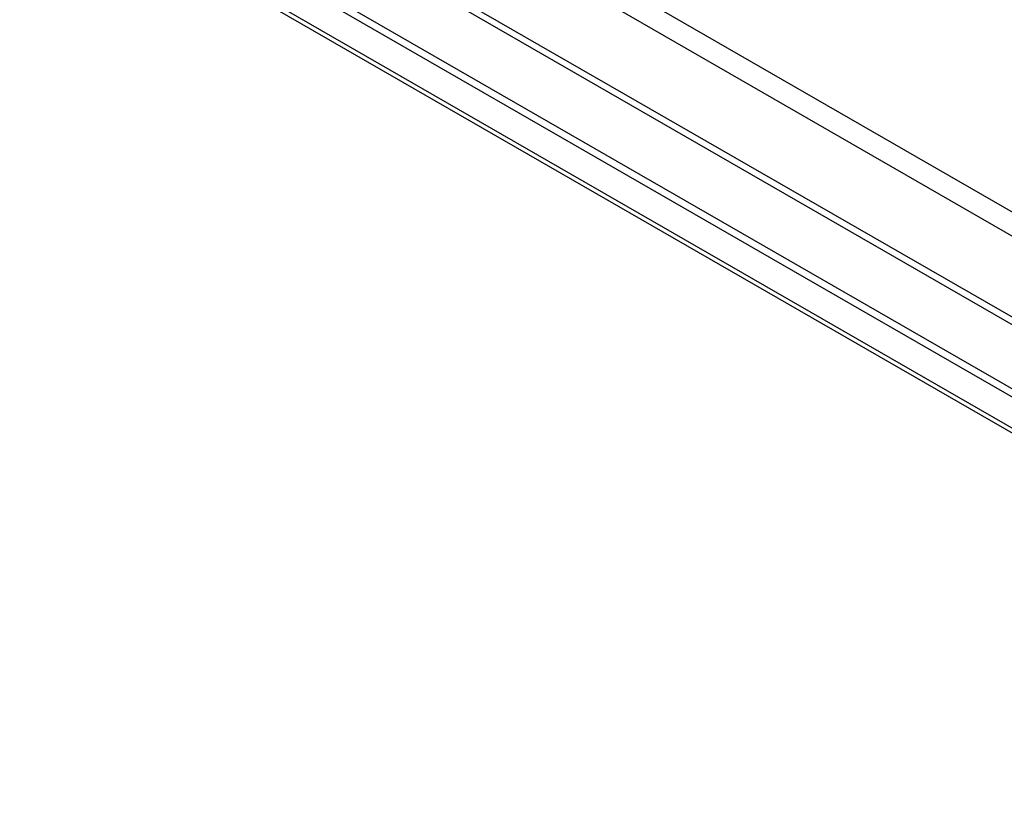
# Model space of a CAD drawing. Header units: inches. Extents: x 19 to 488, y 53 to 228.
# Tile 115 of 118: x 460.56 to 467.18, y 186.75 to 191.96. Entities that reach past the tile are written whole.
import ezdxf

# ---------------------------------------------------------------- set-up
doc = ezdxf.new("R2010")
doc.units = ezdxf.units.IN
doc.header["$MEASUREMENT"] = 0
doc.layers.add('Visible Edges(ANSI)', color=7, linetype='Continuous', lineweight=25)
doc.layers.add('Visible Tangent Edges(ANSI)', color=7, linetype='Continuous', lineweight=25)

msp = doc.modelspace()

# ---------------------------------------------------------------- linework, layer by layer
at = {"layer": 'Visible Edges(ANSI)'}
for p, q in [((446.7425, 201.2824), (479.6814, 182.3141)), ((479.6333, 182.2864), (446.6944, 201.2547)), ((479.5475, 182.0935), (446.8215, 200.9391))]:
    msp.add_line(p, q, dxfattribs=at)
at = {"layer": 'Visible Tangent Edges(ANSI)'}
for p, q in [((480.7823, 182.87), (446.9812, 202.3348)), ((446.9112, 202.2135), (480.7123, 182.7487)), ((480.148, 182.5275), (447.4756, 201.3423)), ((480.0546, 182.5307), (447.5251, 201.2632)), ((446.7358, 201.0221), (479.592, 182.1015))]:
    msp.add_line(p, q, dxfattribs=at)

doc.saveas('drawing.dxf')
